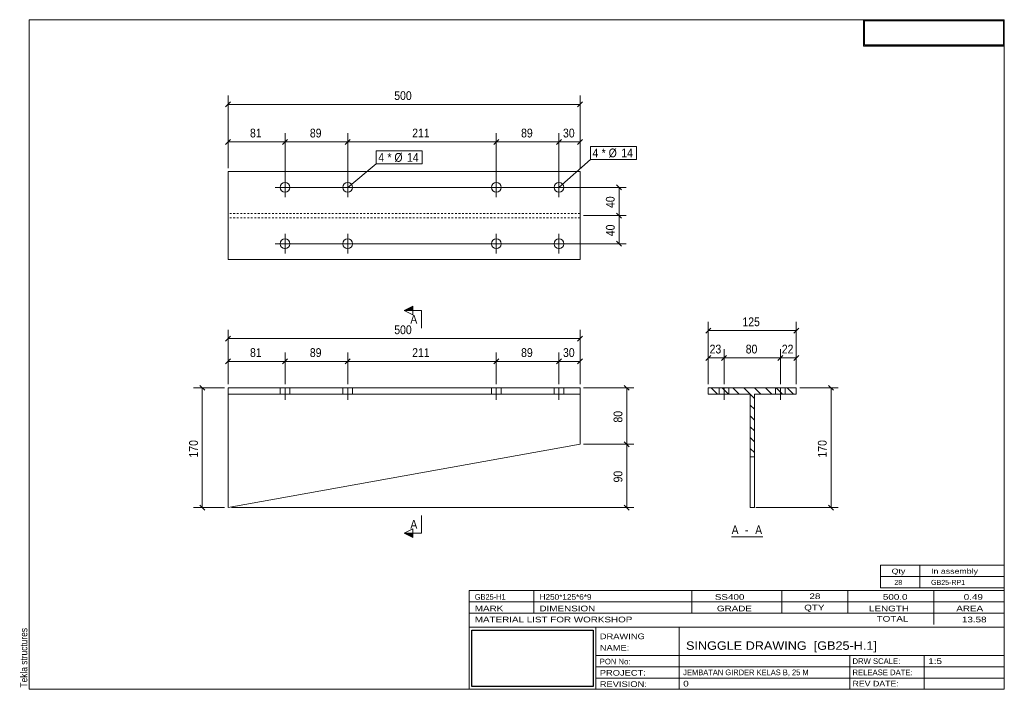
# Model space of a CAD drawing. Header units: millimetres. Extents: x 2 to 282, y 5 to 195.
import ezdxf

# ---------------------------------------------------------------- set-up
doc = ezdxf.new("R2010")
doc.units = ezdxf.units.MM
doc.linetypes.add('XKITLINE00', pattern=[0])
doc.linetypes.add('XKITLINE04', pattern=[3, 0.5, -0.5, 0.5, -0.5, 0.5, -0.5])
for name, color, linetype, lineweight in [('Bolt', 7, 'Continuous', 0), ('BoltMark', 3, 'Continuous', 0), ('DrawingSheet', 5, 'Continuous', 0), ('OtherObjectType', 1, 'Continuous', 0), ('Part', 2, 'Continuous', 0), ('Section', 6, 'Continuous', 0), ('Z-DIMENSIONS', 1, 'Continuous', 0)]:
    doc.layers.add(name, color=color, linetype=linetype, lineweight=lineweight)
doc.styles.add('ARIAL', font='ARIAL.TTF')
doc.styles.add('ARIAL_NARROW', font='ARIALN.TTF')
picture_1 = doc.add_image_def('image1.jpg', size_in_pixel=(1304, 175))
picture_2 = doc.add_image_def('image2.jpg', size_in_pixel=(188, 71))

# ---------------------------------------------------------------- blocks, each defined once
blk = doc.blocks.new('*A1')
at = {"layer": 'Part', "linetype": 'XKITLINE00', "lineweight": 0}
for p, q in [((200.57, 88.74), (198.77, 90.54)), ((203.65, 88.74), (201.85, 90.54)), ((206.73, 88.74), (204.93, 90.54)), ((209.8, 88.74), (208, 90.54)), ((211.34, 90.28), (211.08, 90.54)), ((212.88, 88.74), (211.34, 90.28)), ((215.95, 88.74), (214.15, 90.54)), ((219.03, 88.74), (217.23, 90.54)), ((222.11, 88.74), (220.31, 90.54)), ((211, 87.54), (209.8, 88.74)), ((211, 84.47), (209.8, 85.67)), ((211, 81.39), (209.8, 82.59)), ((211, 78.31), (209.8, 79.51)), ((211, 75.24), (209.8, 76.44)), ((211, 72.16), (209.8, 73.36))]:
    blk.add_line(p, q, dxfattribs=at)
blk = doc.blocks.new('*A2')
at = {"layer": 'Bolt', "linetype": 'XKITLINE00', "lineweight": 0}
for p, q in [((136.3, 88.74), (136.3, 90.54)), ((136.3, 88.74), (136.3, 90.54)), ((137.7, 87.14), (137.7, 90.54)), ((137.7, 87.14), (137.7, 90.54)), ((139.1, 88.74), (139.1, 90.54)), ((139.1, 88.74), (139.1, 90.54)), ((154.1, 88.74), (154.1, 90.54)), ((154.1, 88.74), (154.1, 90.54)), ((155.5, 87.14), (155.5, 90.54)), ((155.5, 87.14), (155.5, 90.54)), ((156.9, 88.74), (156.9, 90.54)), ((156.9, 88.74), (156.9, 90.54))]:
    blk.add_line(p, q, dxfattribs=at)
blk = doc.blocks.new('*A3')
at = {"layer": 'Part', "linetype": 'XKITLINE00', "lineweight": 0}
for p, q in [((61.5, 90.54), (61.5, 56.54)), ((161.5, 90.54), (61.5, 90.54)), ((161.5, 74.54), (161.5, 90.54)), ((161.5, 88.74), (61.5, 88.74)), ((161.5, 74.54), (61.5, 56.54))]:
    blk.add_line(p, q, dxfattribs=at)
blk = doc.blocks.new('*A4')
at = {"layer": 'Bolt', "linetype": 'XKITLINE00', "lineweight": 0}
for p, q in [((76.3, 88.74), (76.3, 90.54)), ((76.3, 88.74), (76.3, 90.54)), ((77.7, 87.14), (77.7, 90.54)), ((77.7, 87.14), (77.7, 90.54)), ((79.1, 88.74), (79.1, 90.54)), ((79.1, 88.74), (79.1, 90.54)), ((94.1, 88.74), (94.1, 90.54)), ((94.1, 88.74), (94.1, 90.54)), ((95.5, 87.14), (95.5, 90.54)), ((95.5, 87.14), (95.5, 90.54)), ((96.9, 88.74), (96.9, 90.54)), ((96.9, 88.74), (96.9, 90.54))]:
    blk.add_line(p, q, dxfattribs=at)
blk = doc.blocks.new('*A5')
at = {"layer": 'Bolt', "linetype": 'XKITLINE00', "lineweight": 0}
for p, q in [((77.7, 150.22), (77.7, 144.62)), ((95.5, 150.22), (95.5, 144.62)), ((74.9, 147.42), (80.5, 147.42)), ((92.7, 147.42), (98.3, 147.42)), ((77.7, 134.22), (77.7, 128.62)), ((95.5, 134.22), (95.5, 128.62)), ((74.9, 131.42), (80.5, 131.42)), ((92.7, 131.42), (98.3, 131.42))]:
    blk.add_line(p, q, dxfattribs=at)
for centre in [(77.7, 147.42), (95.5, 147.42), (77.7, 131.42), (95.5, 131.42)]:
    blk.add_circle(centre, 1.4, dxfattribs=at)
blk = doc.blocks.new('*A6')
at = {"layer": 'Bolt', "linetype": 'XKITLINE00', "lineweight": 0}
for p, q in [((137.7, 150.22), (137.7, 144.62)), ((155.5, 150.22), (155.5, 144.62)), ((134.9, 147.42), (140.5, 147.42)), ((152.7, 147.42), (158.3, 147.42)), ((137.7, 134.22), (137.7, 128.62)), ((155.5, 134.22), (155.5, 128.62)), ((134.9, 131.42), (140.5, 131.42)), ((152.7, 131.42), (158.3, 131.42))]:
    blk.add_line(p, q, dxfattribs=at)
for centre in [(137.7, 147.42), (155.5, 147.42), (137.7, 131.42), (155.5, 131.42)]:
    blk.add_circle(centre, 1.4, dxfattribs=at)
blk = doc.blocks.new('*A7')
at = {"layer": 'Part', "linetype": 'XKITLINE00', "lineweight": 0}
for p, q in [((61.5, 126.92), (61.5, 151.92)), ((161.5, 151.92), (61.5, 151.92)), ((161.5, 151.92), (161.5, 126.92)), ((161.5, 126.92), (61.5, 126.92))]:
    blk.add_line(p, q, dxfattribs=at)
at = {"layer": 'Part', "linetype": 'XKITLINE04', "lineweight": 0}
for p, q in [((161.5, 140.02), (61.5, 140.02)), ((161.5, 138.82), (61.5, 138.82))]:
    blk.add_line(p, q, dxfattribs=at)
blk = doc.blocks.new('*A8')
at = {"layer": 'Bolt', "linetype": 'XKITLINE00', "lineweight": 0}
for p, q in [((201, 88.74), (201, 90.54)), ((201, 88.74), (201, 90.54)), ((202.4, 87.14), (202.4, 90.54)), ((202.4, 87.14), (202.4, 90.54)), ((203.8, 88.74), (203.8, 90.54)), ((203.8, 88.74), (203.8, 90.54)), ((217, 88.74), (217, 90.54)), ((217, 88.74), (217, 90.54)), ((218.4, 87.14), (218.4, 90.54)), ((218.4, 87.14), (218.4, 90.54)), ((219.8, 88.74), (219.8, 90.54)), ((219.8, 88.74), (219.8, 90.54))]:
    blk.add_line(p, q, dxfattribs=at)
blk = doc.blocks.new('*A9')
at = {"layer": 'Bolt', "linetype": 'XKITLINE00', "lineweight": 0}
for p, q in [((201, 88.74), (201, 90.54)), ((202.4, 87.14), (202.4, 90.54)), ((203.8, 88.74), (203.8, 90.54)), ((217, 88.74), (217, 90.54)), ((218.4, 87.14), (218.4, 90.54)), ((219.8, 88.74), (219.8, 90.54))]:
    blk.add_line(p, q, dxfattribs=at)
blk = doc.blocks.new('*A10')
at = {"layer": 'Part', "linetype": 'XKITLINE00', "lineweight": 0}
for p, q in [((197.9, 90.54), (222.9, 90.54)), ((197.9, 90.54), (197.9, 88.74)), ((222.9, 90.54), (222.9, 88.74)), ((197.9, 88.74), (209.8, 88.74)), ((209.8, 56.54), (209.8, 88.74)), ((211, 88.74), (211, 56.54)), ((222.9, 88.74), (211, 88.74)), ((209.8, 70.97), (211, 70.97)), ((211, 56.54), (209.8, 56.54))]:
    blk.add_line(p, q, dxfattribs=at)
blk = doc.blocks.new('*A11')
at = {"layer": 'DrawingSheet', "linetype": 'XKITLINE00', "lineweight": 0}
for p, q in [((282, 195), (5, 195)), ((5, 195), (5, 5)), ((282, 5), (282, 195)), ((5, 5), (282, 5))]:
    blk.add_line(p, q, dxfattribs=at)
at = {"layer": 'DrawingSheet', "style": 'ARIAL', "width": 0.85}
blk.add_text('Tekla structures', height=2, rotation=90, dxfattribs=at).set_placement((4.5, 5.5))
blk = doc.blocks.new('*A12')
at = {"layer": 'OtherObjectType', "linetype": 'XKITLINE00', "lineweight": 0}
for p, q in [((242, 195), (282, 195)), ((242, 195), (242, 187.5)), ((282, 195), (282, 187.5)), ((242, 187.5), (282, 187.5))]:
    blk.add_line(p, q, dxfattribs=at)
image = blk.add_image(picture_1, insert=(242.25, 187.75), size_in_units=(39.5, 7))
blk = doc.blocks.new('*A13')
at = {"layer": 'OtherObjectType', "linetype": 'XKITLINE00', "lineweight": 0}
for p, q in [((246.8, 37), (246.8, 40.2)), ((246.8, 40.2), (282, 40.2)), ((258, 37), (258, 40.2)), ((282, 37), (282, 40.2)), ((246.8, 37), (282, 37)), ((246.8, 33.8), (246.8, 37)), ((258, 33.8), (258, 37)), ((282, 33.8), (282, 37)), ((246.8, 33.8), (282, 33.8))]:
    blk.add_line(p, q, dxfattribs=at)
at = {"layer": 'OtherObjectType', "style": 'ARIAL_NARROW'}
for s, width, p in [('Qty', 1.513248, (250, 37.8)), ('In assembly', 1.513248, (261.2, 37.8)), ('28', 1.211571, (250.76, 34.6)), ('GB25-RP1', 1.211571, (261.2, 34.6))]:
    blk.add_text(s, height=1.44, dxfattribs=dict(at, width=width)).set_placement(p)
blk = doc.blocks.new('*A14')
at = {"layer": 'OtherObjectType', "linetype": 'XKITLINE00', "lineweight": 0}
for p, q in [((130, 33), (282, 33)), ((130, 33), (130, 29.8)), ((130, 33), (282, 33)), ((148.4, 29.8), (148.4, 33)), ((193.2, 29.8), (193.2, 33)), ((218.8, 29.8), (218.8, 33)), ((237.6, 29.8), (237.6, 33)), ((262, 29.8), (262, 33)), ((282, 29.8), (282, 33)), ((130, 29.8), (282, 29.8)), ((130, 29.8), (282, 29.8)), ((130, 26.6), (130, 29.8)), ((148.4, 26.6), (148.4, 29.8)), ((193.2, 26.6), (193.2, 29.8)), ((218.8, 26.6), (218.8, 29.8)), ((237.6, 26.6), (237.6, 29.8)), ((262, 26.6), (262, 29.8)), ((282, 26.6), (282, 29.8)), ((130, 26.6), (282, 26.6)), ((130, 22.6), (130, 26.6)), ((262, 23.4), (262, 26.6)), ((282, 22.6), (282, 26.6)), ((130, 22.6), (130, 5)), ((130, 22.6), (282, 22.6)), ((166, 17.8), (166, 22.6)), ((189.6, 14.6), (189.6, 22.6)), ((282, 17.8), (282, 22.6)), ((166, 17.8), (166, 5)), ((282, 14.6), (282, 17.8)), ((166, 14.6), (282, 14.6)), ((189.6, 5), (189.6, 14.6)), ((238.13, 11.4), (238.13, 14.6)), ((259.2, 5), (259.2, 14.6)), ((282, 11.4), (282, 14.6)), ((166, 11.4), (282, 11.4)), ((238.13, 5), (238.13, 11.4)), ((282, 8.2), (282, 11.4)), ((166, 8.2), (282, 8.2)), ((282, 5), (282, 8.2)), ((130, 5), (282, 5)), ((160, 5), (282, 5))]:
    blk.add_line(p, q, dxfattribs=at)
at = {"layer": 'OtherObjectType', "style": 'ARIAL_NARROW'}
for s, height, width, p in [('GB25-H1', 1.6, 1.100501, (131.6, 30.4)), ('H250*125*6*9', 1.6, 1.270501, (150, 30.4)), ('SS400', 1.6, 1.525501, (199.78, 30.4)), ('28', 1.6, 1.525501, (226.65, 30.6)), ('500.0', 1.6, 1.525501, (247.51, 30.4)), ('0.49', 1.6, 1.525501, (270.48, 30.4)), ('MARK', 1.6, 1.525501, (131.6, 27.13)), ('DIMENSION', 1.6, 1.525501, (149.97, 27.13)), ('GRADE', 1.6, 1.525501, (200.37, 27.13)), ('QTY', 1.6, 1.525501, (225.17, 27.4)), ('LENGTH', 1.6, 1.525501, (243.57, 27.13)), ('AREA', 1.6, 1.525501, (268.37, 27.13)), ('MATERIAL LIST FOR WORKSHOP', 1.6, 1.525501, (131.6, 24)), ('TOTAL', 1.6, 1.525501, (245.74, 24.2)), ('13.58', 1.6, 1.525501, (269.96, 24)), ('DRAWING', 1.6, 1.445, (167.1, 19.22)), ('NAME:', 1.6, 1.445, (167.1, 15.98)), ('SINGGLE DRAWING  [GB25-H.1]', 2.4, 1.304651, (191.6, 16.2)), ('PON No:', 1.6, 1.19, (167.1, 12.07)), ('DRW SCALE:', 1.6, 1.19, (238.88, 12.2)), ('1:5', 1.6, 1.525501, (260.4, 12.2)), ('PROJECT:', 1.6, 1.445, (167.1, 8.87)), ('JEMBATAN GIRDER KELAS B, 25 M', 1.6, 1.015501, (190.8, 9)), ('RELEASE DATE:', 1.6, 1.19, (238.88, 9)), ('REVISION:', 1.6, 1.445, (167.1, 5.67)), ('0', 1.6, 1.525501, (190.8, 5.8)), ('REV DATE:', 1.6, 1.36, (238.88, 5.8))]:
    blk.add_text(s, height=height, dxfattribs=dict(at, width=width)).set_placement(p)
image = blk.add_image(picture_2, insert=(130.8, 5.8), size_in_units=(34.4, 16))
blk = doc.blocks.new('*A15')
at = {"layer": 'Z-DIMENSIONS', "linetype": 'XKITLINE00', "lineweight": 0}
for p, q in [((78.41, 98.74), (77, 97.33)), ((77.7, 91.54), (77.7, 100.54)), ((77.7, 98.04), (95.5, 98.04)), ((96.21, 98.74), (94.8, 97.33)), ((95.5, 91.54), (95.5, 100.54))]:
    blk.add_line(p, q, dxfattribs=at)
at = {"layer": 'Z-DIMENSIONS'}
for p in [(77.7, 98.04), (95.5, 98.04)]:
    blk.add_point(p, dxfattribs=at)
at = {"layer": 'Z-DIMENSIONS', "style": 'ARIAL', "width": 0.85}
blk.add_text('89', height=2.5, dxfattribs=at).set_placement((84.75, 99.29))
blk = doc.blocks.new('*A16')
at = {"layer": 'Z-DIMENSIONS', "linetype": 'XKITLINE00', "lineweight": 0}
for p, q in [((138.41, 98.74), (137, 97.33)), ((137.7, 91.54), (137.7, 100.54)), ((137.7, 98.04), (155.5, 98.04)), ((156.21, 98.74), (154.8, 97.33)), ((155.5, 91.54), (155.5, 100.54))]:
    blk.add_line(p, q, dxfattribs=at)
at = {"layer": 'Z-DIMENSIONS'}
for p in [(137.7, 98.04), (155.5, 98.04)]:
    blk.add_point(p, dxfattribs=at)
at = {"layer": 'Z-DIMENSIONS', "style": 'ARIAL', "width": 0.85}
blk.add_text('89', height=2.5, dxfattribs=at).set_placement((144.75, 99.29))
blk = doc.blocks.new('*A17')
at = {"layer": 'Z-DIMENSIONS', "linetype": 'XKITLINE00', "lineweight": 0}
for p, q in [((61.5, 91.54), (61.5, 107.02)), ((161.5, 91.54), (161.5, 107.02)), ((62.21, 105.23), (60.8, 103.81)), ((61.5, 104.52), (161.5, 104.52)), ((162.21, 105.23), (160.8, 103.81))]:
    blk.add_line(p, q, dxfattribs=at)
at = {"layer": 'Z-DIMENSIONS'}
for p in [(61.5, 104.52), (161.5, 104.52)]:
    blk.add_point(p, dxfattribs=at)
at = {"layer": 'Z-DIMENSIONS', "style": 'ARIAL', "width": 0.85}
blk.add_text('500', height=2.5, dxfattribs=at).set_placement((108.72, 105.77))
blk = doc.blocks.new('*A18')
at = {"layer": 'Z-DIMENSIONS', "linetype": 'XKITLINE00', "lineweight": 0}
for p, q in [((62.21, 98.74), (60.8, 97.33)), ((61.5, 91.54), (61.5, 100.54)), ((61.5, 98.04), (77.7, 98.04)), ((78.41, 98.74), (77, 97.33)), ((77.7, 91.54), (77.7, 100.54))]:
    blk.add_line(p, q, dxfattribs=at)
at = {"layer": 'Z-DIMENSIONS'}
for p in [(61.5, 98.04), (77.7, 98.04)]:
    blk.add_point(p, dxfattribs=at)
at = {"layer": 'Z-DIMENSIONS', "style": 'ARIAL', "width": 0.85}
blk.add_text('81', height=2.5, dxfattribs=at).set_placement((67.75, 99.29))
blk = doc.blocks.new('*A19')
at = {"layer": 'Z-DIMENSIONS', "linetype": 'XKITLINE00', "lineweight": 0}
for p, q in [((96.21, 98.74), (94.8, 97.33)), ((95.5, 91.54), (95.5, 100.54)), ((95.5, 98.04), (137.7, 98.04)), ((138.41, 98.74), (137, 97.33)), ((137.7, 91.54), (137.7, 100.54))]:
    blk.add_line(p, q, dxfattribs=at)
at = {"layer": 'Z-DIMENSIONS'}
for p in [(95.5, 98.04), (137.7, 98.04)]:
    blk.add_point(p, dxfattribs=at)
at = {"layer": 'Z-DIMENSIONS', "style": 'ARIAL', "width": 0.85}
blk.add_text('211', height=2.5, dxfattribs=at).set_placement((113.82, 99.29))
blk = doc.blocks.new('*A20')
at = {"layer": 'Z-DIMENSIONS', "linetype": 'XKITLINE00', "lineweight": 0}
for p, q in [((156.21, 98.74), (154.8, 97.33)), ((155.5, 91.54), (155.5, 100.54)), ((155.5, 98.04), (161.5, 98.04)), ((162.21, 98.74), (160.8, 97.33)), ((161.5, 91.54), (161.5, 100.54))]:
    blk.add_line(p, q, dxfattribs=at)
at = {"layer": 'Z-DIMENSIONS'}
for p in [(155.5, 98.04), (161.5, 98.04)]:
    blk.add_point(p, dxfattribs=at)
at = {"layer": 'Z-DIMENSIONS', "style": 'ARIAL', "width": 0.85}
blk.add_text('30', height=2.5, dxfattribs=at).set_placement((156.65, 99.29))
blk = doc.blocks.new('*A21')
at = {"layer": 'Z-DIMENSIONS', "linetype": 'XKITLINE00', "lineweight": 0}
for p, q in [((162.5, 74.54), (176.77, 74.54)), ((174.06, 75.25), (175.48, 73.84)), ((174.77, 56.54), (174.77, 74.54)), ((62.5, 56.54), (176.77, 56.54)), ((174.06, 57.25), (175.48, 55.84))]:
    blk.add_line(p, q, dxfattribs=at)
at = {"layer": 'Z-DIMENSIONS'}
for p in [(174.77, 74.54), (174.77, 56.54)]:
    blk.add_point(p, dxfattribs=at)
at = {"layer": 'Z-DIMENSIONS', "style": 'ARIAL', "width": 0.85}
blk.add_text('90', height=2.5, rotation=90.0002, dxfattribs=at).set_placement((173.52, 63.69))
blk = doc.blocks.new('*A22')
at = {"layer": 'Z-DIMENSIONS', "linetype": 'XKITLINE00', "lineweight": 0}
for p, q in [((162.5, 90.54), (176.77, 90.54)), ((174.06, 91.25), (175.48, 89.84)), ((174.77, 74.54), (174.77, 90.54)), ((162.5, 74.54), (176.77, 74.54)), ((174.06, 75.25), (175.48, 73.84))]:
    blk.add_line(p, q, dxfattribs=at)
at = {"layer": 'Z-DIMENSIONS'}
for p in [(174.77, 90.54), (174.77, 74.54)]:
    blk.add_point(p, dxfattribs=at)
at = {"layer": 'Z-DIMENSIONS', "style": 'ARIAL', "width": 0.85}
blk.add_text('80', height=2.5, rotation=90.0002, dxfattribs=at).set_placement((173.52, 80.69))
blk = doc.blocks.new('*A23')
at = {"layer": 'Z-DIMENSIONS', "linetype": 'XKITLINE00', "lineweight": 0}
for p, q in [((60.5, 90.54), (51.69, 90.54)), ((53.49, 91.25), (54.9, 89.84)), ((54.19, 56.54), (54.19, 90.54)), ((60.5, 56.54), (51.69, 56.54)), ((53.49, 57.25), (54.9, 55.84))]:
    blk.add_line(p, q, dxfattribs=at)
at = {"layer": 'Z-DIMENSIONS'}
for p in [(54.19, 90.54), (54.19, 56.54)]:
    blk.add_point(p, dxfattribs=at)
at = {"layer": 'Z-DIMENSIONS', "style": 'ARIAL', "width": 0.85}
blk.add_text('170', height=2.5, rotation=90.0002, dxfattribs=at).set_placement((52.94, 70.76))
blk = doc.blocks.new('*A24')
at = {"layer": 'Section'}
for points in [[(114, 112.48), (111.5, 112.48), (114, 113.73)], [(114, 48.05), (111.5, 49.3), (114, 49.3)]]:
    blk.add_hatch(color=256, dxfattribs=at).paths.add_polyline_path(points, flags=17)
at = {"layer": 'Section', "linetype": 'XKITLINE00', "lineweight": 0}
for p, q in [((111.5, 112.48), (114, 113.73)), ((114, 111.23), (111.5, 112.48)), ((116.5, 112.48), (111.5, 112.48)), ((114, 113.73), (114, 111.23)), ((116.5, 112.48), (116.5, 107.48)), ((116.5, 49.3), (116.5, 54.3)), ((111.5, 49.3), (114, 50.55)), ((114, 48.05), (114, 50.55)), ((111.5, 49.3), (114, 48.05)), ((116.5, 49.3), (111.5, 49.3))]:
    blk.add_line(p, q, dxfattribs=at)
at = {"layer": 'Section', "style": 'ARIAL', "width": 0.85}
for p in [(113.28, 108.73), (113.28, 50.55)]:
    blk.add_text('A', height=2.5, dxfattribs=at).set_placement(p)
blk = doc.blocks.new('*A25')
at = {"layer": 'Z-DIMENSIONS', "linetype": 'XKITLINE00', "lineweight": 0}
for p, q in [((61.5, 152.92), (61.5, 173.46)), ((161.5, 152.92), (161.5, 173.46)), ((62.21, 171.66), (60.8, 170.25)), ((61.5, 170.96), (161.5, 170.96)), ((162.21, 171.66), (160.8, 170.25))]:
    blk.add_line(p, q, dxfattribs=at)
at = {"layer": 'Z-DIMENSIONS'}
for p in [(61.5, 170.96), (161.5, 170.96)]:
    blk.add_point(p, dxfattribs=at)
at = {"layer": 'Z-DIMENSIONS', "style": 'ARIAL', "width": 0.85}
blk.add_text('500', height=2.5, dxfattribs=at).set_placement((108.72, 172.21))
blk = doc.blocks.new('*A26')
at = {"layer": 'Z-DIMENSIONS', "linetype": 'XKITLINE00', "lineweight": 0}
for p, q in [((95.5, 148.42), (95.5, 162.84)), ((137.7, 148.42), (137.7, 162.84)), ((96.21, 161.05), (94.8, 159.63)), ((95.5, 160.34), (137.7, 160.34)), ((138.41, 161.05), (136.99, 159.63))]:
    blk.add_line(p, q, dxfattribs=at)
at = {"layer": 'Z-DIMENSIONS'}
for p in [(95.5, 160.34), (137.7, 160.34)]:
    blk.add_point(p, dxfattribs=at)
at = {"layer": 'Z-DIMENSIONS', "style": 'ARIAL', "width": 0.85}
blk.add_text('211', height=2.5, dxfattribs=at).set_placement((113.82, 161.59))
blk = doc.blocks.new('*A27')
at = {"layer": 'Z-DIMENSIONS', "linetype": 'XKITLINE00', "lineweight": 0}
for p, q in [((137.7, 148.42), (137.7, 162.84)), ((155.5, 148.42), (155.5, 162.84)), ((138.41, 161.05), (136.99, 159.63)), ((137.7, 160.34), (155.5, 160.34)), ((156.21, 161.05), (154.8, 159.63))]:
    blk.add_line(p, q, dxfattribs=at)
at = {"layer": 'Z-DIMENSIONS'}
for p in [(137.7, 160.34), (155.5, 160.34)]:
    blk.add_point(p, dxfattribs=at)
at = {"layer": 'Z-DIMENSIONS', "style": 'ARIAL', "width": 0.85}
blk.add_text('89', height=2.5, dxfattribs=at).set_placement((144.75, 161.59))
blk = doc.blocks.new('*A28')
at = {"layer": 'Z-DIMENSIONS', "linetype": 'XKITLINE00', "lineweight": 0}
for p, q in [((155.5, 148.42), (155.5, 162.84)), ((161.5, 152.92), (161.5, 162.84)), ((156.21, 161.05), (154.8, 159.63)), ((155.5, 160.34), (161.5, 160.34)), ((162.21, 161.05), (160.8, 159.63))]:
    blk.add_line(p, q, dxfattribs=at)
at = {"layer": 'Z-DIMENSIONS'}
for p in [(155.5, 160.34), (161.5, 160.34)]:
    blk.add_point(p, dxfattribs=at)
at = {"layer": 'Z-DIMENSIONS', "style": 'ARIAL', "width": 0.85}
blk.add_text('30', height=2.5, dxfattribs=at).set_placement((156.65, 161.59))
blk = doc.blocks.new('*A29')
at = {"layer": 'Z-DIMENSIONS', "linetype": 'XKITLINE00', "lineweight": 0}
for p, q in [((61.5, 152.92), (61.5, 162.84)), ((77.7, 148.42), (77.7, 162.84)), ((62.21, 161.05), (60.8, 159.63)), ((61.5, 160.34), (77.7, 160.34)), ((78.41, 161.05), (76.99, 159.63))]:
    blk.add_line(p, q, dxfattribs=at)
at = {"layer": 'Z-DIMENSIONS'}
for p in [(61.5, 160.34), (77.7, 160.34)]:
    blk.add_point(p, dxfattribs=at)
at = {"layer": 'Z-DIMENSIONS', "style": 'ARIAL', "width": 0.85}
blk.add_text('81', height=2.5, dxfattribs=at).set_placement((67.75, 161.59))
blk = doc.blocks.new('*A30')
at = {"layer": 'Z-DIMENSIONS', "linetype": 'XKITLINE00', "lineweight": 0}
for p, q in [((77.7, 148.42), (77.7, 162.84)), ((95.5, 148.42), (95.5, 162.84)), ((78.41, 161.05), (76.99, 159.63)), ((77.7, 160.34), (95.5, 160.34)), ((96.21, 161.05), (94.8, 159.63))]:
    blk.add_line(p, q, dxfattribs=at)
at = {"layer": 'Z-DIMENSIONS'}
for p in [(77.7, 160.34), (95.5, 160.34)]:
    blk.add_point(p, dxfattribs=at)
at = {"layer": 'Z-DIMENSIONS', "style": 'ARIAL', "width": 0.85}
blk.add_text('89', height=2.5, dxfattribs=at).set_placement((84.75, 161.59))
blk = doc.blocks.new('*A31')
at = {"layer": 'Z-DIMENSIONS', "linetype": 'XKITLINE00', "lineweight": 0}
for p, q in [((171.88, 140.13), (173.29, 138.72)), ((162.5, 139.42), (174.58, 139.42)), ((172.58, 131.42), (172.58, 139.42)), ((171.88, 132.13), (173.29, 130.72)), ((78.7, 131.42), (174.58, 131.42))]:
    blk.add_line(p, q, dxfattribs=at)
at = {"layer": 'Z-DIMENSIONS'}
for p in [(172.58, 139.42), (172.58, 131.42)]:
    blk.add_point(p, dxfattribs=at)
at = {"layer": 'Z-DIMENSIONS', "style": 'ARIAL', "width": 0.85}
blk.add_text('40', height=2.5, rotation=90.0002, dxfattribs=at).set_placement((171.33, 133.57))
blk = doc.blocks.new('*A32')
at = {"layer": 'Z-DIMENSIONS', "linetype": 'XKITLINE00', "lineweight": 0}
for p, q in [((78.7, 147.42), (174.58, 147.42)), ((171.88, 148.13), (173.29, 146.72)), ((172.58, 139.42), (172.58, 147.42)), ((171.88, 140.13), (173.29, 138.72)), ((162.5, 139.42), (174.58, 139.42))]:
    blk.add_line(p, q, dxfattribs=at)
at = {"layer": 'Z-DIMENSIONS'}
for p in [(172.58, 147.42), (172.58, 139.42)]:
    blk.add_point(p, dxfattribs=at)
at = {"layer": 'Z-DIMENSIONS', "style": 'ARIAL', "width": 0.85}
blk.add_text('40', height=2.5, rotation=90.0002, dxfattribs=at).set_placement((171.33, 141.57))
blk = doc.blocks.new('*A33')
at = {"layer": 'BoltMark', "linetype": 'XKITLINE00', "lineweight": 0}
for p, q in [((103.58, 157.78), (116.66, 157.78)), ((103.58, 154.08), (103.58, 157.78)), ((116.66, 154.08), (116.66, 157.78)), ((95.5, 147.42), (103.58, 154.08)), ((103.58, 154.08), (116.66, 154.08))]:
    blk.add_line(p, q, dxfattribs=at)
at = {"layer": 'BoltMark', "style": 'ARIAL', "width": 0.85}
for s, p in [('4', (104.18, 154.68)), ('* Ø', (106.79, 154.68)), ('14', (112.35, 154.68))]:
    blk.add_text(s, height=2.5, dxfattribs=at).set_placement(p)
blk = doc.blocks.new('*A34')
at = {"layer": 'BoltMark', "linetype": 'XKITLINE00', "lineweight": 0}
for p, q in [((164.43, 159.04), (177.51, 159.04)), ((164.43, 155.34), (164.43, 159.04)), ((177.51, 155.34), (177.51, 159.04)), ((155.5, 147.42), (164.43, 155.34)), ((164.43, 155.34), (177.51, 155.34))]:
    blk.add_line(p, q, dxfattribs=at)
at = {"layer": 'BoltMark', "style": 'ARIAL', "width": 0.85}
for s, p in [('4', (165.03, 155.94)), ('* Ø', (167.64, 155.94)), ('14', (173.21, 155.94))]:
    blk.add_text(s, height=2.5, dxfattribs=at).set_placement(p)
blk = doc.blocks.new('*A35')
at = {"layer": 'Z-DIMENSIONS', "linetype": 'XKITLINE00', "lineweight": 0}
for p, q in [((202.4, 91.54), (202.4, 101.54)), ((218.4, 91.54), (218.4, 101.54)), ((203.11, 99.74), (201.69, 98.33)), ((202.4, 99.04), (218.4, 99.04)), ((219.11, 99.74), (217.69, 98.33))]:
    blk.add_line(p, q, dxfattribs=at)
at = {"layer": 'Z-DIMENSIONS'}
for p in [(202.4, 99.04), (218.4, 99.04)]:
    blk.add_point(p, dxfattribs=at)
at = {"layer": 'Z-DIMENSIONS', "style": 'ARIAL', "width": 0.85}
blk.add_text('80', height=2.5, dxfattribs=at).set_placement((208.55, 100.29))
blk = doc.blocks.new('*A36')
at = {"layer": 'Z-DIMENSIONS', "linetype": 'XKITLINE00', "lineweight": 0}
for p, q in [((223.9, 90.54), (234.8, 90.54)), ((232.09, 91.25), (233.51, 89.84)), ((232.8, 56.54), (232.8, 90.54)), ((211.4, 56.54), (234.8, 56.54)), ((232.09, 57.25), (233.51, 55.84))]:
    blk.add_line(p, q, dxfattribs=at)
at = {"layer": 'Z-DIMENSIONS'}
for p in [(232.8, 90.54), (232.8, 56.54)]:
    blk.add_point(p, dxfattribs=at)
at = {"layer": 'Z-DIMENSIONS', "style": 'ARIAL', "width": 0.85}
blk.add_text('170', height=2.5, rotation=90.0002, dxfattribs=at).set_placement((231.55, 70.76))
blk = doc.blocks.new('*A37')
at = {"layer": 'Z-DIMENSIONS', "linetype": 'XKITLINE00', "lineweight": 0}
for p, q in [((197.9, 91.54), (197.9, 109.28)), ((222.9, 91.54), (222.9, 109.28)), ((198.61, 107.49), (197.19, 106.07)), ((197.9, 106.78), (222.9, 106.78)), ((223.61, 107.49), (222.19, 106.07))]:
    blk.add_line(p, q, dxfattribs=at)
at = {"layer": 'Z-DIMENSIONS'}
for p in [(197.9, 106.78), (222.9, 106.78)]:
    blk.add_point(p, dxfattribs=at)
at = {"layer": 'Z-DIMENSIONS', "style": 'ARIAL', "width": 0.85}
blk.add_text('125', height=2.5, dxfattribs=at).set_placement((207.62, 108.03))
blk = doc.blocks.new('*A38')
at = {"layer": 'Z-DIMENSIONS', "linetype": 'XKITLINE00', "lineweight": 0}
for p, q in [((197.9, 91.54), (197.9, 101.54)), ((202.4, 91.54), (202.4, 101.54)), ((198.61, 99.74), (197.19, 98.33)), ((197.9, 99.04), (202.4, 99.04)), ((203.11, 99.74), (201.69, 98.33))]:
    blk.add_line(p, q, dxfattribs=at)
at = {"layer": 'Z-DIMENSIONS'}
for p in [(197.9, 99.04), (202.4, 99.04)]:
    blk.add_point(p, dxfattribs=at)
at = {"layer": 'Z-DIMENSIONS', "style": 'ARIAL', "width": 0.85}
blk.add_text('23', height=2.5, dxfattribs=at).set_placement((198.3, 100.29))
blk = doc.blocks.new('*A39')
at = {"layer": 'Z-DIMENSIONS', "linetype": 'XKITLINE00', "lineweight": 0}
for p, q in [((218.4, 91.54), (218.4, 101.54)), ((222.9, 91.54), (222.9, 101.54)), ((219.11, 99.74), (217.69, 98.33)), ((218.4, 99.04), (222.9, 99.04)), ((223.61, 99.74), (222.19, 98.33))]:
    blk.add_line(p, q, dxfattribs=at)
at = {"layer": 'Z-DIMENSIONS'}
for p in [(218.4, 99.04), (222.9, 99.04)]:
    blk.add_point(p, dxfattribs=at)
at = {"layer": 'Z-DIMENSIONS', "style": 'ARIAL', "width": 0.85}
blk.add_text('22', height=2.5, dxfattribs=at).set_placement((218.8, 100.29))
blk = doc.blocks.new('*A40')
at = {"layer": 'OtherObjectType', "linetype": 'XKITLINE00', "lineweight": 0}
blk.add_line((204.54, 48.27), (213.45, 48.27), dxfattribs=at)
at = {"layer": 'OtherObjectType', "style": 'ARIAL', "width": 0.85}
for s, p in [('A', (204.54, 49.02)), ('A', (211.23, 49.02)), (' - ', (207.52, 49.02))]:
    blk.add_text(s, height=2.5, dxfattribs=at).set_placement(p)

msp = doc.modelspace()

# ---------------------------------------------------------------- block references
at = {"lineweight": 0}
for name in ['*A11', '*A12', '*A25', '*A29', '*A30', '*A26', '*A27', '*A28', '*A33', '*A34', '*A7', '*A5', '*A6', '*A32', '*A31', '*A24', '*A37', '*A17', '*A18', '*A15', '*A19', '*A16', '*A20', '*A38', '*A35', '*A39', '*A23', '*A3', '*A4', '*A2', '*A22', '*A10', '*A1', '*A8', '*A9', '*A36', '*A21', '*A40', '*A13', '*A14']:
    msp.add_blockref(name, (0, 0), dxfattribs=at)

doc.saveas('drawing.dxf')
